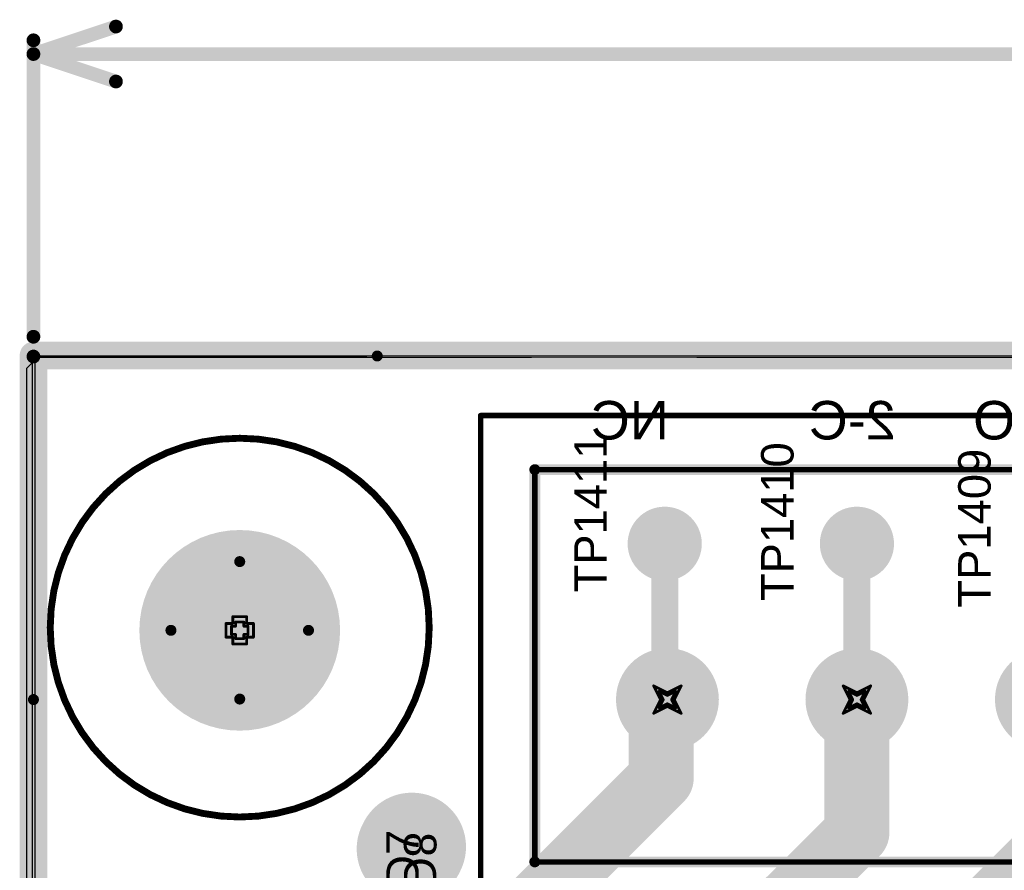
# Model space of a CAD drawing. Header units: inches. Extents: x -6 to 11.2, y -2.2 to 8.3.
# Tile 100 of 256: x 0 to 0.7, y 2.4 to 3. Entities that reach past the tile are written whole.
import ezdxf

# ---------------------------------------------------------------- set-up
doc = ezdxf.new("R2010")
doc.units = ezdxf.units.IN
doc.header["$MEASUREMENT"] = 0
for name, color, linetype in [('Board Layer Stack Bottom Overlay', 54, 'Continuous'), ('Board Layer Stack Bottom Solder', 6, 'Continuous'), ('Board Outline', 76, 'Continuous'), ('Bottom Comp Body -Top13)-Comp Body -Bot14)', 56, 'Continuous'), ('Bottom Courtyard -Top15)-Courtyard -Bot16)', 56, 'Continuous'), ('Bottom Designator', 56, 'Continuous'), ('Dimension', 6, 'Continuous'), ('Drill Drawing', 1, 'Continuous'), ('Frame', 216, 'Continuous'), ('Keep-Out Layer', 6, 'Continuous'), ('Layer  6- Inner', 156, 'Continuous'), ('Layer 1- Top', 1, 'Continuous'), ('Layer 2- GND', 16, 'Continuous'), ('Layer 7- PWR', 76, 'Continuous'), ('Layer 8- Bottom', 5, 'Continuous'), ('Multi-Layer', 9, 'Continuous'), ('Notes', 56, 'Continuous'), ('Pad Holes', 156, 'Continuous'), ('Top Designator', 56, 'Continuous'), ('Top Overlay', 2, 'Continuous'), ('Top Solder', 216, 'Continuous')]:
    doc.layers.add(name, color=color, linetype=linetype)
doc.styles.add('Arial', font='txt', dxfattribs={"height": 0.2})

# ---------------------------------------------------------------- blocks, each defined once
blk = doc.blocks.new('TEST_PAD_1_27_____SS_15')
at = {"layer": 'Layer 1- Top'}
h = blk.add_hatch(color=7, dxfattribs=at)
edge = h.paths.add_edge_path()
edge.add_arc((0, 0), 0.025, 0, 360)
at = {"layer": 'Top Solder'}
h = blk.add_hatch(color=216, dxfattribs=at)
edge = h.paths.add_edge_path()
edge.add_arc((0, 0), 0.02697, 0, 360)
blk = doc.blocks.new('TEST_PAD_1_27_____SS_16')
at = {"layer": 'Layer 1- Top'}
h = blk.add_hatch(color=7, dxfattribs=at)
edge = h.paths.add_edge_path()
edge.add_arc((0, 0), 0.025, 0, 360)
at = {"layer": 'Top Solder'}
h = blk.add_hatch(color=216, dxfattribs=at)
edge = h.paths.add_edge_path()
edge.add_arc((0, 0), 0.02697, 0, 360)
blk = doc.blocks.new('1843648_B_186')
at = {"layer": 'Board Layer Stack Bottom Solder'}
h = blk.add_hatch(color=6, dxfattribs=at)
edge = h.paths.add_edge_path()
edge.add_arc((0.41339, 0), 0.0374, 0, 360)
h = blk.add_hatch(color=6, dxfattribs=at)
edge = h.paths.add_edge_path()
edge.add_arc((0.55118, 0), 0.0374, 0, 360)
h = blk.add_hatch(color=6, dxfattribs=at)
edge = h.paths.add_edge_path()
edge.add_arc((0.68898, 0), 0.0374, 0, 360)
at = {"layer": 'Layer  6- Inner'}
h = blk.add_hatch(color=7, dxfattribs=at)
edge = h.paths.add_edge_path()
edge.add_arc((0.55118, 0), 0.03543, 0, 360)
at = {"layer": 'Layer 1- Top'}
h = blk.add_hatch(color=7, dxfattribs=at)
edge = h.paths.add_edge_path()
edge.add_arc((0.41339, 0), 0.03543, 0, 360)
h = blk.add_hatch(color=7, dxfattribs=at)
edge = h.paths.add_edge_path()
edge.add_arc((0.55118, 0), 0.03543, 0, 360)
h = blk.add_hatch(color=7, dxfattribs=at)
edge = h.paths.add_edge_path()
edge.add_arc((0.68898, 0), 0.03543, 0, 360)
at = {"layer": 'Layer 2- GND'}
h = blk.add_hatch(color=7, dxfattribs=at)
edge = h.paths.add_edge_path()
edge.add_arc((0.41339, 0), 0.03362, 0, 360)
h = blk.add_hatch(color=7, dxfattribs=at)
edge = h.paths.add_edge_path()
edge.add_arc((0.55118, 0), 0.03362, 0, 360)
h = blk.add_hatch(color=7, dxfattribs=at)
edge = h.paths.add_edge_path()
edge.add_arc((0.68898, 0), 0.03362, 0, 360)
at = {"layer": 'Layer 7- PWR'}
h = blk.add_hatch(color=7, dxfattribs=at)
edge = h.paths.add_edge_path()
edge.add_arc((0.41339, 0), 0.03362, 0, 360)
h = blk.add_hatch(color=7, dxfattribs=at)
edge = h.paths.add_edge_path()
edge.add_arc((0.55118, 0), 0.03362, 0, 360)
h = blk.add_hatch(color=7, dxfattribs=at)
edge = h.paths.add_edge_path()
edge.add_arc((0.68898, 0), 0.03362, 0, 360)
at = {"layer": 'Layer 8- Bottom'}
h = blk.add_hatch(color=7, dxfattribs=at)
edge = h.paths.add_edge_path()
edge.add_arc((0.41339, 0), 0.03543, 0, 360)
h = blk.add_hatch(color=7, dxfattribs=at)
edge = h.paths.add_edge_path()
edge.add_arc((0.55118, 0), 0.03543, 0, 360)
h = blk.add_hatch(color=7, dxfattribs=at)
edge = h.paths.add_edge_path()
edge.add_arc((0.68898, 0), 0.03543, 0, 360)
at = {"layer": 'Multi-Layer'}
h = blk.add_hatch(color=9, dxfattribs=at)
edge = h.paths.add_edge_path()
edge.add_arc((0.41339, 0), 0.03543, 0, 360)
h = blk.add_hatch(color=9, dxfattribs=at)
edge = h.paths.add_edge_path()
edge.add_arc((0.55118, 0), 0.03543, 0, 360)
h = blk.add_hatch(color=9, dxfattribs=at)
edge = h.paths.add_edge_path()
edge.add_arc((0.68898, 0), 0.03543, 0, 360)
at = {"layer": 'Pad Holes'}
h = blk.add_hatch(color=7, dxfattribs=at)
edge = h.paths.add_edge_path()
edge.add_arc((0.55118, 0), 0.02362, 0, 360)
h = blk.add_hatch(color=7, dxfattribs=at)
edge = h.paths.add_edge_path()
edge.add_arc((0.68898, 0), 0.02362, 0, 360)
at = {"layer": 'Top Solder'}
h = blk.add_hatch(color=216, dxfattribs=at)
edge = h.paths.add_edge_path()
edge.add_arc((0.41339, 0), 0.0374, 0, 360)
h = blk.add_hatch(color=216, dxfattribs=at)
edge = h.paths.add_edge_path()
edge.add_arc((0.55118, 0), 0.0374, 0, 360)
h = blk.add_hatch(color=216, dxfattribs=at)
edge = h.paths.add_edge_path()
edge.add_arc((0.68898, 0), 0.0374, 0, 360)
at = {"layer": 'Board Layer Stack Bottom Overlay'}
for points in [[(0.78543, 0.11811, 0.00787, 0.00787, 0), (-0.09646, 0.11811, 0.00787, 0.00787, 0)], [(0.78543, 0.11811, 0.00787, 0.00787, 0), (0.78543, -0.16732, 0.00787, 0.00787, 0)], [(0.78543, -0.16732, 0.00787, 0.00787, 0), (-0.09646, -0.16732, 0.00787, 0.00787, 0)]]:
    blk.add_lwpolyline(points, format="xyseb", dxfattribs=at)
for points in [[(0.78346, 0.11811, 0.00394, 0.00394, 1), (0.7874, 0.11811, 0.00394, 0.00394, 1)], [(0.78346, 0.11811, 0.00394, 0.00394, 1), (0.7874, 0.11811, 0.00394, 0.00394, 1)], [(0.78346, -0.16732, 0.00394, 0.00394, 1), (0.7874, -0.16732, 0.00394, 0.00394, 1)], [(0.78346, -0.16732, 0.00394, 0.00394, 1), (0.7874, -0.16732, 0.00394, 0.00394, 1)]]:
    blk.add_lwpolyline(points, format="xyseb", close=True, dxfattribs=at)
at = {"layer": 'Bottom Comp Body -Top13)-Comp Body -Bot14)'}
for points in [[(0.78543, 0.11811, 0.00394, 0.00394, 0), (-0.09646, 0.11811, 0.00394, 0.00394, 0)], [(0.78543, 0.11811, 0.00394, 0.00394, 0), (0.78543, -0.16732, 0.00394, 0.00394, 0)], [(0.78543, -0.16732, 0.00394, 0.00394, 0), (-0.09646, -0.16732, 0.00394, 0.00394, 0)]]:
    blk.add_lwpolyline(points, format="xyseb", dxfattribs=at)
for points in [[(0.78445, 0.11811, 0.00197, 0.00197, 1), (0.78642, 0.11811, 0.00197, 0.00197, 1)], [(0.78445, 0.11811, 0.00197, 0.00197, 1), (0.78642, 0.11811, 0.00197, 0.00197, 1)], [(0.78445, -0.16732, 0.00197, 0.00197, 1), (0.78642, -0.16732, 0.00197, 0.00197, 1)], [(0.78445, -0.16732, 0.00197, 0.00197, 1), (0.78642, -0.16732, 0.00197, 0.00197, 1)]]:
    blk.add_lwpolyline(points, format="xyseb", close=True, dxfattribs=at)
at = {"layer": 'Bottom Courtyard -Top15)-Courtyard -Bot16)'}
for points in [[(0.8248, 0.15748, 0.00394, 0.00394, 0), (0.8248, -0.20669, 0.00394, 0.00394, 0)], [(0.8248, -0.20669, 0.00394, 0.00394, 0), (-0.13583, -0.20669, 0.00394, 0.00394, 0)]]:
    blk.add_lwpolyline(points, format="xyseb", dxfattribs=at)
blk.add_lwpolyline([(0.82382, -0.20669, 0.00197, 0.00197, 1), (0.82579, -0.20669, 0.00197, 0.00197, 1)], format="xyseb", close=True, dxfattribs=at)
blk.add_lwpolyline([(0.82382, -0.20669, 0.00197, 0.00197, 1), (0.82579, -0.20669, 0.00197, 0.00197, 1)], format="xyseb", close=True, dxfattribs=at)
blk = doc.blocks.new('FID1X2R_B_478')
at = {"layer": 'Board Layer Stack Bottom Solder'}
h = blk.add_hatch(color=6, dxfattribs=at)
edge = h.paths.add_edge_path()
edge.add_arc((0, 0), 0.03937, 0, 360)
at = {"layer": 'Layer 8- Bottom'}
h = blk.add_hatch(color=7, dxfattribs=at)
edge = h.paths.add_edge_path()
edge.add_arc((0, 0), 0.01969, 0, 360)
for points in [[(0.01969, 0, 0.03937, 0.03937, 1), (-0.01969, 0, 0.03937, 0.03937, 1)], [(-0.02953, 0, 0.01969, 0.01969, 1), (-0.00984, 0, 0.01969, 0.01969, 1)], [(0.00984, 0, 0.01969, 0.01969, 1), (0.02953, 0, 0.01969, 0.01969, 1)]]:
    blk.add_lwpolyline(points, format="xyseb", close=True, dxfattribs=at)
at = {"layer": 'Bottom Designator', "style": 'Arial', "text_generation_flag": 2}
blk.add_text('FD8', height=0.023622, rotation=180, dxfattribs=at).set_placement((-0.05, 0.005))
blk = doc.blocks.new('FID1X2R_479')
at = {"layer": 'Layer 1- Top'}
h = blk.add_hatch(color=7, dxfattribs=at)
edge = h.paths.add_edge_path()
edge.add_arc((0, 0), 0.01969, 0, 360)
at = {"layer": 'Top Solder'}
h = blk.add_hatch(color=216, dxfattribs=at)
edge = h.paths.add_edge_path()
edge.add_arc((0, 0), 0.03937, 0, 360)
at = {"layer": 'Layer 1- Top'}
for points in [[(0.01969, 0, 0.03937, 0.03937, 1), (-0.01969, 0, 0.03937, 0.03937, 1)], [(-0.02953, 0, 0.01969, 0.01969, 1), (-0.00984, 0, 0.01969, 0.01969, 1)], [(0.00984, 0, 0.01969, 0.01969, 1), (0.02953, 0, 0.01969, 0.01969, 1)]]:
    blk.add_lwpolyline(points, format="xyseb", close=True, dxfattribs=at)
at = {"layer": 'Top Designator', "style": 'Arial'}
blk.add_text('FD7', height=0.023622, dxfattribs=at).set_placement((-0.05, -0.005))
blk = doc.blocks.new('MH_TOOLING_125_598')
at = {"layer": 'Layer 2- GND'}
h = blk.add_hatch(color=7, dxfattribs=at)
edge = h.paths.add_edge_path()
edge.add_arc((0, 0), 0.07299, 0, 360)
at = {"layer": 'Layer 7- PWR'}
h = blk.add_hatch(color=7, dxfattribs=at)
edge = h.paths.add_edge_path()
edge.add_arc((0, 0), 0.07299, 0, 360)
at = {"layer": 'Pad Holes'}
h = blk.add_hatch(color=7, dxfattribs=at)
edge = h.paths.add_edge_path()
edge.add_arc((0, 0), 0.06299, 0, 360)
at = {"layer": 'Dimension'}
for points in [[(0, -0.05, 0.008, 0.008, 0), (0, 0.05, 0.008, 0.008, 0)], [(-0.05, 0, 0.008, 0.008, 0), (0.05, 0, 0.008, 0.008, 0)]]:
    blk.add_lwpolyline(points, format="xyseb", dxfattribs=at)
for points in [[(-0.002, 0.05, 0.004, 0.004, 1), (0.002, 0.05, 0.004, 0.004, 1)], [(-0.052, 0, 0.004, 0.004, 1), (-0.048, 0, 0.004, 0.004, 1)], [(0.048, 0, 0.004, 0.004, 1), (0.052, 0, 0.004, 0.004, 1)], [(-0.002, -0.05, 0.004, 0.004, 1), (0.002, -0.05, 0.004, 0.004, 1)]]:
    blk.add_lwpolyline(points, format="xyseb", close=True, dxfattribs=at)

msp = doc.modelspace()

# ---------------------------------------------------------------- linework, layer by layer
at = {"layer": 'Board Outline'}
for points in [[(-0.00001, -0.00001, 0.015, 0.015, 0), (-0.00001, 2.74999, 0.015, 0.015, 0)], [(-0.00001, 2.74999, 0.015, 0.015, 0), (5.39999, 2.74999, 0.015, 0.015, 0)]]:
    msp.add_lwpolyline(points, format="xyseb", dxfattribs=at)
msp.add_lwpolyline([(-0.00376, 2.74999, 0.0075, 0.0075, 1), (0.00374, 2.74999, 0.0075, 0.0075, 1)], format="xyseb", close=True, dxfattribs=at)
msp.add_lwpolyline([(-0.00376, 2.74999, 0.0075, 0.0075, 1), (0.00374, 2.74999, 0.0075, 0.0075, 1)], format="xyseb", close=True, dxfattribs=at)
at = {"layer": 'Drill Drawing'}
for points in [[(0.145, 2.555, 0.002, 0.002, 0), (0.145, 2.56, 0.002, 0.002, 0)], [(0.145, 2.56, 0.002, 0.002, 0), (0.155, 2.56, 0.002, 0.002, 0)], [(0.147, 2.553, 0.002, 0.002, 0), (0.147, 2.556, 0.002, 0.002, 0)], [(0.147, 2.556, 0.002, 0.002, 0), (0.153, 2.556, 0.002, 0.002, 0)], [(0.153, 2.553, 0.002, 0.002, 0), (0.153, 2.556, 0.002, 0.002, 0)], [(0.155, 2.555, 0.002, 0.002, 0), (0.155, 2.56, 0.002, 0.002, 0)], [(0.14, 2.545, 0.002, 0.002, 0), (0.14, 2.555, 0.002, 0.002, 0)], [(0.14, 2.555, 0.002, 0.002, 0), (0.145, 2.555, 0.002, 0.002, 0)], [(0.144, 2.547, 0.002, 0.002, 0), (0.144, 2.553, 0.002, 0.002, 0)], [(0.144, 2.553, 0.002, 0.002, 0), (0.147, 2.553, 0.002, 0.002, 0)], [(0.153, 2.553, 0.002, 0.002, 0), (0.156, 2.553, 0.002, 0.002, 0)], [(0.155, 2.555, 0.002, 0.002, 0), (0.16, 2.555, 0.002, 0.002, 0)], [(0.156, 2.547, 0.002, 0.002, 0), (0.156, 2.553, 0.002, 0.002, 0)], [(0.16, 2.545, 0.002, 0.002, 0), (0.16, 2.555, 0.002, 0.002, 0)], [(0.14, 2.545, 0.002, 0.002, 0), (0.145, 2.545, 0.002, 0.002, 0)], [(0.144, 2.547, 0.002, 0.002, 0), (0.147, 2.547, 0.002, 0.002, 0)], [(0.145, 2.54, 0.002, 0.002, 0), (0.145, 2.545, 0.002, 0.002, 0)], [(0.147, 2.544, 0.002, 0.002, 0), (0.147, 2.547, 0.002, 0.002, 0)], [(0.147, 2.544, 0.002, 0.002, 0), (0.153, 2.544, 0.002, 0.002, 0)], [(0.153, 2.547, 0.002, 0.002, 0), (0.156, 2.547, 0.002, 0.002, 0)], [(0.153, 2.544, 0.002, 0.002, 0), (0.153, 2.547, 0.002, 0.002, 0)], [(0.155, 2.545, 0.002, 0.002, 0), (0.16, 2.545, 0.002, 0.002, 0)], [(0.155, 2.54, 0.002, 0.002, 0), (0.155, 2.545, 0.002, 0.002, 0)], [(0.145, 2.54, 0.002, 0.002, 0), (0.155, 2.54, 0.002, 0.002, 0)], [(0.45102, 2.50961, 0.002, 0.002, 0), (0.46102, 2.50461, 0.002, 0.002, 0)], [(0.45102, 2.50961, 0.002, 0.002, 0), (0.45602, 2.49961, 0.002, 0.002, 0)], [(0.45502, 2.50561, 0.002, 0.002, 0), (0.46102, 2.50261, 0.002, 0.002, 0)], [(0.45502, 2.50561, 0.002, 0.002, 0), (0.45802, 2.49961, 0.002, 0.002, 0)], [(0.46102, 2.50461, 0.002, 0.002, 0), (0.47102, 2.50961, 0.002, 0.002, 0)], [(0.46102, 2.50261, 0.002, 0.002, 0), (0.46702, 2.50561, 0.002, 0.002, 0)], [(0.46402, 2.49961, 0.002, 0.002, 0), (0.46702, 2.50561, 0.002, 0.002, 0)], [(0.46602, 2.49961, 0.002, 0.002, 0), (0.47102, 2.50961, 0.002, 0.002, 0)], [(0.58882, 2.50961, 0.002, 0.002, 0), (0.59882, 2.50461, 0.002, 0.002, 0)], [(0.58882, 2.50961, 0.002, 0.002, 0), (0.59382, 2.49961, 0.002, 0.002, 0)], [(0.59282, 2.50561, 0.002, 0.002, 0), (0.59882, 2.50261, 0.002, 0.002, 0)], [(0.59282, 2.50561, 0.002, 0.002, 0), (0.59582, 2.49961, 0.002, 0.002, 0)], [(0.59882, 2.50461, 0.002, 0.002, 0), (0.60882, 2.50961, 0.002, 0.002, 0)], [(0.59882, 2.50261, 0.002, 0.002, 0), (0.60482, 2.50561, 0.002, 0.002, 0)], [(0.60182, 2.49961, 0.002, 0.002, 0), (0.60482, 2.50561, 0.002, 0.002, 0)], [(0.60382, 2.49961, 0.002, 0.002, 0), (0.60882, 2.50961, 0.002, 0.002, 0)], [(0.45102, 2.48961, 0.002, 0.002, 0), (0.45602, 2.49961, 0.002, 0.002, 0)], [(0.45502, 2.49361, 0.002, 0.002, 0), (0.45802, 2.49961, 0.002, 0.002, 0)], [(0.46402, 2.49961, 0.002, 0.002, 0), (0.46702, 2.49361, 0.002, 0.002, 0)], [(0.46602, 2.49961, 0.002, 0.002, 0), (0.47102, 2.48961, 0.002, 0.002, 0)], [(0.58882, 2.48961, 0.002, 0.002, 0), (0.59382, 2.49961, 0.002, 0.002, 0)], [(0.59282, 2.49361, 0.002, 0.002, 0), (0.59582, 2.49961, 0.002, 0.002, 0)], [(0.60182, 2.49961, 0.002, 0.002, 0), (0.60482, 2.49361, 0.002, 0.002, 0)], [(0.60382, 2.49961, 0.002, 0.002, 0), (0.60882, 2.48961, 0.002, 0.002, 0)], [(0.45102, 2.48961, 0.002, 0.002, 0), (0.46102, 2.49461, 0.002, 0.002, 0)], [(0.45502, 2.49361, 0.002, 0.002, 0), (0.46102, 2.49661, 0.002, 0.002, 0)], [(0.46102, 2.49661, 0.002, 0.002, 0), (0.46702, 2.49361, 0.002, 0.002, 0)], [(0.46102, 2.49461, 0.002, 0.002, 0), (0.47102, 2.48961, 0.002, 0.002, 0)], [(0.58882, 2.48961, 0.002, 0.002, 0), (0.59882, 2.49461, 0.002, 0.002, 0)], [(0.59282, 2.49361, 0.002, 0.002, 0), (0.59882, 2.49661, 0.002, 0.002, 0)], [(0.59882, 2.49661, 0.002, 0.002, 0), (0.60482, 2.49361, 0.002, 0.002, 0)], [(0.59882, 2.49461, 0.002, 0.002, 0), (0.60882, 2.48961, 0.002, 0.002, 0)]]:
    msp.add_lwpolyline(points, format="xyseb", dxfattribs=at)
for points in [[(0.1445, 2.56, 0.001, 0.001, 1), (0.1455, 2.56, 0.001, 0.001, 1)], [(0.1445, 2.56, 0.001, 0.001, 1), (0.1455, 2.56, 0.001, 0.001, 1)], [(0.1465, 2.556, 0.001, 0.001, 1), (0.1475, 2.556, 0.001, 0.001, 1)], [(0.1465, 2.556, 0.001, 0.001, 1), (0.1475, 2.556, 0.001, 0.001, 1)], [(0.1525, 2.556, 0.001, 0.001, 1), (0.1535, 2.556, 0.001, 0.001, 1)], [(0.1525, 2.556, 0.001, 0.001, 1), (0.1535, 2.556, 0.001, 0.001, 1)], [(0.1545, 2.56, 0.001, 0.001, 1), (0.1555, 2.56, 0.001, 0.001, 1)], [(0.1545, 2.56, 0.001, 0.001, 1), (0.1555, 2.56, 0.001, 0.001, 1)], [(0.1395, 2.555, 0.001, 0.001, 1), (0.1405, 2.555, 0.001, 0.001, 1)], [(0.1395, 2.555, 0.001, 0.001, 1), (0.1405, 2.555, 0.001, 0.001, 1)], [(0.1435, 2.553, 0.001, 0.001, 1), (0.1445, 2.553, 0.001, 0.001, 1)], [(0.1435, 2.553, 0.001, 0.001, 1), (0.1445, 2.553, 0.001, 0.001, 1)], [(0.1445, 2.555, 0.001, 0.001, 1), (0.1455, 2.555, 0.001, 0.001, 1)], [(0.1445, 2.555, 0.001, 0.001, 1), (0.1455, 2.555, 0.001, 0.001, 1)], [(0.1465, 2.553, 0.001, 0.001, 1), (0.1475, 2.553, 0.001, 0.001, 1)], [(0.1465, 2.553, 0.001, 0.001, 1), (0.1475, 2.553, 0.001, 0.001, 1)], [(0.1525, 2.553, 0.001, 0.001, 1), (0.1535, 2.553, 0.001, 0.001, 1)], [(0.1525, 2.553, 0.001, 0.001, 1), (0.1535, 2.553, 0.001, 0.001, 1)], [(0.1545, 2.555, 0.001, 0.001, 1), (0.1555, 2.555, 0.001, 0.001, 1)], [(0.1545, 2.555, 0.001, 0.001, 1), (0.1555, 2.555, 0.001, 0.001, 1)], [(0.1555, 2.553, 0.001, 0.001, 1), (0.1565, 2.553, 0.001, 0.001, 1)], [(0.1555, 2.553, 0.001, 0.001, 1), (0.1565, 2.553, 0.001, 0.001, 1)], [(0.1595, 2.555, 0.001, 0.001, 1), (0.1605, 2.555, 0.001, 0.001, 1)], [(0.1595, 2.555, 0.001, 0.001, 1), (0.1605, 2.555, 0.001, 0.001, 1)], [(0.1395, 2.545, 0.001, 0.001, 1), (0.1405, 2.545, 0.001, 0.001, 1)], [(0.1395, 2.545, 0.001, 0.001, 1), (0.1405, 2.545, 0.001, 0.001, 1)], [(0.1435, 2.547, 0.001, 0.001, 1), (0.1445, 2.547, 0.001, 0.001, 1)], [(0.1435, 2.547, 0.001, 0.001, 1), (0.1445, 2.547, 0.001, 0.001, 1)], [(0.1445, 2.545, 0.001, 0.001, 1), (0.1455, 2.545, 0.001, 0.001, 1)], [(0.1445, 2.545, 0.001, 0.001, 1), (0.1455, 2.545, 0.001, 0.001, 1)], [(0.1465, 2.547, 0.001, 0.001, 1), (0.1475, 2.547, 0.001, 0.001, 1)], [(0.1465, 2.547, 0.001, 0.001, 1), (0.1475, 2.547, 0.001, 0.001, 1)], [(0.1465, 2.544, 0.001, 0.001, 1), (0.1475, 2.544, 0.001, 0.001, 1)], [(0.1465, 2.544, 0.001, 0.001, 1), (0.1475, 2.544, 0.001, 0.001, 1)], [(0.1525, 2.547, 0.001, 0.001, 1), (0.1535, 2.547, 0.001, 0.001, 1)], [(0.1525, 2.547, 0.001, 0.001, 1), (0.1535, 2.547, 0.001, 0.001, 1)], [(0.1525, 2.544, 0.001, 0.001, 1), (0.1535, 2.544, 0.001, 0.001, 1)], [(0.1525, 2.544, 0.001, 0.001, 1), (0.1535, 2.544, 0.001, 0.001, 1)], [(0.1545, 2.545, 0.001, 0.001, 1), (0.1555, 2.545, 0.001, 0.001, 1)], [(0.1545, 2.545, 0.001, 0.001, 1), (0.1555, 2.545, 0.001, 0.001, 1)], [(0.1555, 2.547, 0.001, 0.001, 1), (0.1565, 2.547, 0.001, 0.001, 1)], [(0.1555, 2.547, 0.001, 0.001, 1), (0.1565, 2.547, 0.001, 0.001, 1)], [(0.1595, 2.545, 0.001, 0.001, 1), (0.1605, 2.545, 0.001, 0.001, 1)], [(0.1595, 2.545, 0.001, 0.001, 1), (0.1605, 2.545, 0.001, 0.001, 1)], [(0.1445, 2.54, 0.001, 0.001, 1), (0.1455, 2.54, 0.001, 0.001, 1)], [(0.1445, 2.54, 0.001, 0.001, 1), (0.1455, 2.54, 0.001, 0.001, 1)], [(0.1545, 2.54, 0.001, 0.001, 1), (0.1555, 2.54, 0.001, 0.001, 1)], [(0.1545, 2.54, 0.001, 0.001, 1), (0.1555, 2.54, 0.001, 0.001, 1)], [(0.45052, 2.50961, 0.001, 0.001, 1), (0.45152, 2.50961, 0.001, 0.001, 1)], [(0.45052, 2.50961, 0.001, 0.001, 1), (0.45152, 2.50961, 0.001, 0.001, 1)], [(0.45452, 2.50561, 0.001, 0.001, 1), (0.45552, 2.50561, 0.001, 0.001, 1)], [(0.45452, 2.50561, 0.001, 0.001, 1), (0.45552, 2.50561, 0.001, 0.001, 1)], [(0.46652, 2.50561, 0.001, 0.001, 1), (0.46752, 2.50561, 0.001, 0.001, 1)], [(0.46652, 2.50561, 0.001, 0.001, 1), (0.46752, 2.50561, 0.001, 0.001, 1)], [(0.47052, 2.50961, 0.001, 0.001, 1), (0.47152, 2.50961, 0.001, 0.001, 1)], [(0.47052, 2.50961, 0.001, 0.001, 1), (0.47152, 2.50961, 0.001, 0.001, 1)], [(0.58832, 2.50961, 0.001, 0.001, 1), (0.58932, 2.50961, 0.001, 0.001, 1)], [(0.58832, 2.50961, 0.001, 0.001, 1), (0.58932, 2.50961, 0.001, 0.001, 1)], [(0.59232, 2.50561, 0.001, 0.001, 1), (0.59332, 2.50561, 0.001, 0.001, 1)], [(0.59232, 2.50561, 0.001, 0.001, 1), (0.59332, 2.50561, 0.001, 0.001, 1)], [(0.60432, 2.50561, 0.001, 0.001, 1), (0.60532, 2.50561, 0.001, 0.001, 1)], [(0.60432, 2.50561, 0.001, 0.001, 1), (0.60532, 2.50561, 0.001, 0.001, 1)], [(0.60832, 2.50961, 0.001, 0.001, 1), (0.60932, 2.50961, 0.001, 0.001, 1)], [(0.60832, 2.50961, 0.001, 0.001, 1), (0.60932, 2.50961, 0.001, 0.001, 1)], [(0.45552, 2.49961, 0.001, 0.001, 1), (0.45652, 2.49961, 0.001, 0.001, 1)], [(0.45552, 2.49961, 0.001, 0.001, 1), (0.45652, 2.49961, 0.001, 0.001, 1)], [(0.45752, 2.49961, 0.001, 0.001, 1), (0.45852, 2.49961, 0.001, 0.001, 1)], [(0.45752, 2.49961, 0.001, 0.001, 1), (0.45852, 2.49961, 0.001, 0.001, 1)], [(0.46052, 2.50461, 0.001, 0.001, 1), (0.46152, 2.50461, 0.001, 0.001, 1)], [(0.46052, 2.50461, 0.001, 0.001, 1), (0.46152, 2.50461, 0.001, 0.001, 1)], [(0.46052, 2.50261, 0.001, 0.001, 1), (0.46152, 2.50261, 0.001, 0.001, 1)], [(0.46052, 2.50261, 0.001, 0.001, 1), (0.46152, 2.50261, 0.001, 0.001, 1)], [(0.46352, 2.49961, 0.001, 0.001, 1), (0.46452, 2.49961, 0.001, 0.001, 1)], [(0.46352, 2.49961, 0.001, 0.001, 1), (0.46452, 2.49961, 0.001, 0.001, 1)], [(0.46552, 2.49961, 0.001, 0.001, 1), (0.46652, 2.49961, 0.001, 0.001, 1)], [(0.46552, 2.49961, 0.001, 0.001, 1), (0.46652, 2.49961, 0.001, 0.001, 1)], [(0.59332, 2.49961, 0.001, 0.001, 1), (0.59432, 2.49961, 0.001, 0.001, 1)], [(0.59332, 2.49961, 0.001, 0.001, 1), (0.59432, 2.49961, 0.001, 0.001, 1)], [(0.59532, 2.49961, 0.001, 0.001, 1), (0.59632, 2.49961, 0.001, 0.001, 1)], [(0.59532, 2.49961, 0.001, 0.001, 1), (0.59632, 2.49961, 0.001, 0.001, 1)], [(0.59832, 2.50461, 0.001, 0.001, 1), (0.59932, 2.50461, 0.001, 0.001, 1)], [(0.59832, 2.50461, 0.001, 0.001, 1), (0.59932, 2.50461, 0.001, 0.001, 1)], [(0.59832, 2.50261, 0.001, 0.001, 1), (0.59932, 2.50261, 0.001, 0.001, 1)], [(0.59832, 2.50261, 0.001, 0.001, 1), (0.59932, 2.50261, 0.001, 0.001, 1)], [(0.60132, 2.49961, 0.001, 0.001, 1), (0.60232, 2.49961, 0.001, 0.001, 1)], [(0.60132, 2.49961, 0.001, 0.001, 1), (0.60232, 2.49961, 0.001, 0.001, 1)], [(0.60332, 2.49961, 0.001, 0.001, 1), (0.60432, 2.49961, 0.001, 0.001, 1)], [(0.60332, 2.49961, 0.001, 0.001, 1), (0.60432, 2.49961, 0.001, 0.001, 1)], [(0.45452, 2.49361, 0.001, 0.001, 1), (0.45552, 2.49361, 0.001, 0.001, 1)], [(0.45452, 2.49361, 0.001, 0.001, 1), (0.45552, 2.49361, 0.001, 0.001, 1)], [(0.46052, 2.49661, 0.001, 0.001, 1), (0.46152, 2.49661, 0.001, 0.001, 1)], [(0.46052, 2.49661, 0.001, 0.001, 1), (0.46152, 2.49661, 0.001, 0.001, 1)], [(0.46052, 2.49461, 0.001, 0.001, 1), (0.46152, 2.49461, 0.001, 0.001, 1)], [(0.46052, 2.49461, 0.001, 0.001, 1), (0.46152, 2.49461, 0.001, 0.001, 1)], [(0.46652, 2.49361, 0.001, 0.001, 1), (0.46752, 2.49361, 0.001, 0.001, 1)], [(0.46652, 2.49361, 0.001, 0.001, 1), (0.46752, 2.49361, 0.001, 0.001, 1)], [(0.59232, 2.49361, 0.001, 0.001, 1), (0.59332, 2.49361, 0.001, 0.001, 1)], [(0.59232, 2.49361, 0.001, 0.001, 1), (0.59332, 2.49361, 0.001, 0.001, 1)], [(0.59832, 2.49661, 0.001, 0.001, 1), (0.59932, 2.49661, 0.001, 0.001, 1)], [(0.59832, 2.49661, 0.001, 0.001, 1), (0.59932, 2.49661, 0.001, 0.001, 1)], [(0.59832, 2.49461, 0.001, 0.001, 1), (0.59932, 2.49461, 0.001, 0.001, 1)], [(0.59832, 2.49461, 0.001, 0.001, 1), (0.59932, 2.49461, 0.001, 0.001, 1)], [(0.60432, 2.49361, 0.001, 0.001, 1), (0.60532, 2.49361, 0.001, 0.001, 1)], [(0.60432, 2.49361, 0.001, 0.001, 1), (0.60532, 2.49361, 0.001, 0.001, 1)], [(0.45052, 2.48961, 0.001, 0.001, 1), (0.45152, 2.48961, 0.001, 0.001, 1)], [(0.45052, 2.48961, 0.001, 0.001, 1), (0.45152, 2.48961, 0.001, 0.001, 1)], [(0.47052, 2.48961, 0.001, 0.001, 1), (0.47152, 2.48961, 0.001, 0.001, 1)], [(0.47052, 2.48961, 0.001, 0.001, 1), (0.47152, 2.48961, 0.001, 0.001, 1)], [(0.58832, 2.48961, 0.001, 0.001, 1), (0.58932, 2.48961, 0.001, 0.001, 1)], [(0.58832, 2.48961, 0.001, 0.001, 1), (0.58932, 2.48961, 0.001, 0.001, 1)], [(0.60832, 2.48961, 0.001, 0.001, 1), (0.60932, 2.48961, 0.001, 0.001, 1)], [(0.60832, 2.48961, 0.001, 0.001, 1), (0.60932, 2.48961, 0.001, 0.001, 1)]]:
    msp.add_lwpolyline(points, format="xyseb", close=True, dxfattribs=at)
at = {"layer": 'Frame'}
for points in [[(-0.00001, 2.7496, 0.008, 0.008, 0), (0.24999, 2.7496, 0.008, 0.008, 0)], [(-0.00001, 2.4996, 0.008, 0.008, 0), (-0.00001, 2.7496, 0.008, 0.008, 0)]]:
    msp.add_lwpolyline(points, format="xyseb", dxfattribs=at)
for points in [[(-0.00201, 2.7496, 0.004, 0.004, 1), (0.00199, 2.7496, 0.004, 0.004, 1)], [(-0.00201, 2.7496, 0.004, 0.004, 1), (0.00199, 2.7496, 0.004, 0.004, 1)], [(0.24799, 2.7496, 0.004, 0.004, 1), (0.25199, 2.7496, 0.004, 0.004, 1)], [(-0.00201, 2.4996, 0.004, 0.004, 1), (0.00199, 2.4996, 0.004, 0.004, 1)]]:
    msp.add_lwpolyline(points, format="xyseb", close=True, dxfattribs=at)
at = {"layer": 'Keep-Out Layer'}
for p, q in [((-0.00472, 2.74065), (0.00397, 2.74934)), ((0.00397, 2.74934), (0.00236, 2.74921)), ((0.00236, 2.74921), (1.28661, 2.74814)), ((-0.00472, 1.82677), (-0.00472, 2.74065))]:
    msp.add_line(p, q, dxfattribs=at)
for points in [[(0, 1.81929, 0.01, 0.01, 0), (0, 2.74921, 0.01, 0.01, 0)], [(0, 2.74921, 0.01, 0.01, 0), (1.2878, 2.74921, 0.01, 0.01, 0)]]:
    msp.add_lwpolyline(points, format="xyseb", dxfattribs=at)
msp.add_lwpolyline([(-0.0025, 2.74921, 0.005, 0.005, 1), (0.0025, 2.74921, 0.005, 0.005, 1)], format="xyseb", close=True, dxfattribs=at)
msp.add_lwpolyline([(-0.0025, 2.74921, 0.005, 0.005, 1), (0.0025, 2.74921, 0.005, 0.005, 1)], format="xyseb", close=True, dxfattribs=at)
at = {"layer": 'Layer  6- Inner'}
for points in [[(0.59882, 2.40276, 0.04724, 0.04724, 0), (0.59882, 2.49961, 0.04724, 0.04724, 0)], [(0.54567, 2.34961, 0.04724, 0.04724, 0), (0.59882, 2.40276, 0.04724, 0.04724, 0)]]:
    msp.add_lwpolyline(points, format="xyseb", dxfattribs=at)
for points in [[(0.58701, 2.49961, 0.02362, 0.02362, 1), (0.61063, 2.49961, 0.02362, 0.02362, 1)], [(0.58701, 2.40276, 0.02362, 0.02362, 1), (0.61063, 2.40276, 0.02362, 0.02362, 1)], [(0.58701, 2.40276, 0.02362, 0.02362, 1), (0.61063, 2.40276, 0.02362, 0.02362, 1)]]:
    msp.add_lwpolyline(points, format="xyseb", close=True, dxfattribs=at)
at = {"layer": 'Layer 1- Top'}
for points in [[(0.2878, 2.55197, 0.005, 0.005, 1), (0.0122, 2.55197, 0.005, 0.005, 1)], [(0.45413, 2.61299, 0.00984, 0.00984, 1), (0.46398, 2.61299, 0.00984, 0.00984, 1)], [(0.5939, 2.61299, 0.00984, 0.00984, 1), (0.60374, 2.61299, 0.00984, 0.00984, 1)], [(0.01095, 2.55197, 0.0025, 0.0025, 1), (0.01345, 2.55197, 0.0025, 0.0025, 1)], [(0.28655, 2.55197, 0.0025, 0.0025, 1), (0.28905, 2.55197, 0.0025, 0.0025, 1)], [(0.45413, 2.51299, 0.00984, 0.00984, 1), (0.46398, 2.51299, 0.00984, 0.00984, 1)], [(0.45413, 2.51299, 0.00984, 0.00984, 1), (0.46398, 2.51299, 0.00984, 0.00984, 1)], [(0.59154, 2.5126, 0.00984, 0.00984, 1), (0.60138, 2.5126, 0.00984, 0.00984, 1)], [(0.5939, 2.51496, 0.00984, 0.00984, 1), (0.60374, 2.51496, 0.00984, 0.00984, 1)], [(0.5939, 2.51496, 0.00984, 0.00984, 1), (0.60374, 2.51496, 0.00984, 0.00984, 1)], [(0.44469, 2.49351, 0.02362, 0.02362, 1), (0.46831, 2.49351, 0.02362, 0.02362, 1)], [(0.44469, 2.49351, 0.02362, 0.02362, 1), (0.46831, 2.49351, 0.02362, 0.02362, 1)], [(0.44685, 2.49567, 0.02362, 0.02362, 1), (0.47047, 2.49567, 0.02362, 0.02362, 1)], [(0.45689, 2.51024, 0.00984, 0.00984, 1), (0.46673, 2.51024, 0.00984, 0.00984, 1)], [(0.44469, 2.44233, 0.02362, 0.02362, 1), (0.46831, 2.44233, 0.02362, 0.02362, 1)], [(0.44469, 2.44233, 0.02362, 0.02362, 1), (0.46831, 2.44233, 0.02362, 0.02362, 1)]]:
    msp.add_lwpolyline(points, format="xyseb", close=True, dxfattribs=at)
for points in [[(0.45906, 2.51299, 0.01969, 0.01969, 0), (0.45906, 2.61299, 0.01969, 0.01969, 0)], [(0.59882, 2.51496, 0.01969, 0.01969, 0), (0.59882, 2.61299, 0.01969, 0.01969, 0)], [(0.45906, 2.51299, 0.01969, 0.01969, 0), (0.46181, 2.51024, 0.01969, 0.01969, 0)], [(0.59646, 2.5126, 0.01969, 0.01969, 0), (0.59882, 2.51496, 0.01969, 0.01969, 0)], [(0.4565, 2.49351, 0.04724, 0.04724, 0), (0.45866, 2.49567, 0.04724, 0.04724, 0)], [(0.4565, 2.44233, 0.04724, 0.04724, 0), (0.4565, 2.49351, 0.04724, 0.04724, 0)], [(0.19468, 2.18051, 0.04724, 0.04724, 0), (0.4565, 2.44233, 0.04724, 0.04724, 0)]]:
    msp.add_lwpolyline(points, format="xyseb", dxfattribs=at)
at = {"layer": 'Layer 2- GND'}
for p, q in [((0.00118, 2.74783), (0.00197, 2.74862)), ((0.00118, 1.81909), (0.00118, 2.74783)), ((0.00197, 2.74862), (1.28937, 2.74941))]:
    msp.add_line(p, q, dxfattribs=at)
for points in [[(-0.00001, 2.74999, 0.02, 0.02, 0), (5.39999, 2.74999, 0.02, 0.02, 0)], [(-0.00001, -0.00001, 0.02, 0.02, 0), (-0.00001, 2.74999, 0.02, 0.02, 0)]]:
    msp.add_lwpolyline(points, format="xyseb", dxfattribs=at)
msp.add_lwpolyline([(-0.00501, 2.74999, 0.01, 0.01, 1), (0.00499, 2.74999, 0.01, 0.01, 1)], format="xyseb", close=True, dxfattribs=at)
msp.add_lwpolyline([(-0.00501, 2.74999, 0.01, 0.01, 1), (0.00499, 2.74999, 0.01, 0.01, 1)], format="xyseb", close=True, dxfattribs=at)
at = {"layer": 'Layer 7- PWR'}
for p, q in [((-0.00079, 2.74882), (0, 2.74961)), ((0, 2.74961), (1.2874, 2.75039)), ((-0.00079, 1.82008), (-0.00079, 2.74882))]:
    msp.add_line(p, q, dxfattribs=at)
for points in [[(-0.00001, 2.74999, 0.02, 0.02, 0), (5.39999, 2.74999, 0.02, 0.02, 0)], [(-0.00001, -0.00001, 0.02, 0.02, 0), (-0.00001, 2.74999, 0.02, 0.02, 0)]]:
    msp.add_lwpolyline(points, format="xyseb", dxfattribs=at)
msp.add_lwpolyline([(-0.00501, 2.74999, 0.01, 0.01, 1), (0.00499, 2.74999, 0.01, 0.01, 1)], format="xyseb", close=True, dxfattribs=at)
msp.add_lwpolyline([(-0.00501, 2.74999, 0.01, 0.01, 1), (0.00499, 2.74999, 0.01, 0.01, 1)], format="xyseb", close=True, dxfattribs=at)
at = {"layer": 'Layer 8- Bottom'}
for points in [[(0.2878, 2.55197, 0.005, 0.005, 1), (0.0122, 2.55197, 0.005, 0.005, 1)], [(0.01095, 2.55197, 0.0025, 0.0025, 1), (0.01345, 2.55197, 0.0025, 0.0025, 1)], [(0.28655, 2.55197, 0.0025, 0.0025, 1), (0.28905, 2.55197, 0.0025, 0.0025, 1)]]:
    msp.add_lwpolyline(points, format="xyseb", close=True, dxfattribs=at)
msp.add_lwpolyline([(0.6951, 2.34882, 0.04724, 0.04724, 0), (0.73661, 2.39033, 0.04724, 0.04724, 0)], format="xyseb", dxfattribs=at)
at = {"layer": 'Notes'}
for points in [[(-0.00001, 2.96929, 0.01, 0.01, 0), (0.05999, 2.98929, 0.01, 0.01, 0)], [(-0.00001, 2.7636, 0.01, 0.01, 0), (-0.00001, 2.97929, 0.01, 0.01, 0)], [(-0.00001, 2.96929, 0.01, 0.01, 0), (0.05999, 2.94929, 0.01, 0.01, 0)], [(-0.00001, 2.96929, 0.01, 0.01, 0), (2.50804, 2.96929, 0.01, 0.01, 0)]]:
    msp.add_lwpolyline(points, format="xyseb", dxfattribs=at)
for points in [[(0.05749, 2.98929, 0.005, 0.005, 1), (0.06249, 2.98929, 0.005, 0.005, 1)], [(-0.00251, 2.97929, 0.005, 0.005, 1), (0.00249, 2.97929, 0.005, 0.005, 1)], [(-0.00251, 2.96929, 0.005, 0.005, 1), (0.00249, 2.96929, 0.005, 0.005, 1)], [(-0.00251, 2.96929, 0.005, 0.005, 1), (0.00249, 2.96929, 0.005, 0.005, 1)], [(-0.00251, 2.96929, 0.005, 0.005, 1), (0.00249, 2.96929, 0.005, 0.005, 1)], [(0.05749, 2.94929, 0.005, 0.005, 1), (0.06249, 2.94929, 0.005, 0.005, 1)], [(-0.00251, 2.7636, 0.005, 0.005, 1), (0.00249, 2.7636, 0.005, 0.005, 1)]]:
    msp.add_lwpolyline(points, format="xyseb", close=True, dxfattribs=at)

# ---------------------------------------------------------------- block references
for name, p, rotation in [('1843648_B_186', (1.15, 2.49961), 180), ('TEST_PAD_1_27_____SS_15', (0.45906, 2.61299), 90), ('TEST_PAD_1_27_____SS_16', (0.59882, 2.61299), 90), ('FID1X2R_B_478', (0.27441, 2.39094), 90), ('FID1X2R_479', (0.2752, 2.39252), 90)]:
    msp.add_blockref(name, p, dxfattribs=dict(rotation=rotation))
msp.add_blockref('MH_TOOLING_125_598', (0.15, 2.55))

# ---------------------------------------------------------------- texts
at = {"layer": 'Board Layer Stack Bottom Overlay', "style": 'Arial', "text_generation_flag": 2}
for s, p in [('NC', (0.46199, 2.68887)), ('2-C', (0.62699, 2.68887)), ('NO', (0.74199, 2.68887))]:
    msp.add_text(s, height=0.028, rotation=360, dxfattribs=at).set_placement(p)
at = {"layer": 'Top Overlay', "style": 'Arial'}
for s, p in [('TP1411', (0.41693, 2.57758)), ('TP1410', (0.55275, 2.57128)), ('TP1409', (0.69606, 2.56656))]:
    msp.add_text(s, height=0.023622, rotation=90, dxfattribs=at).set_placement(p)

doc.saveas('drawing.dxf')
